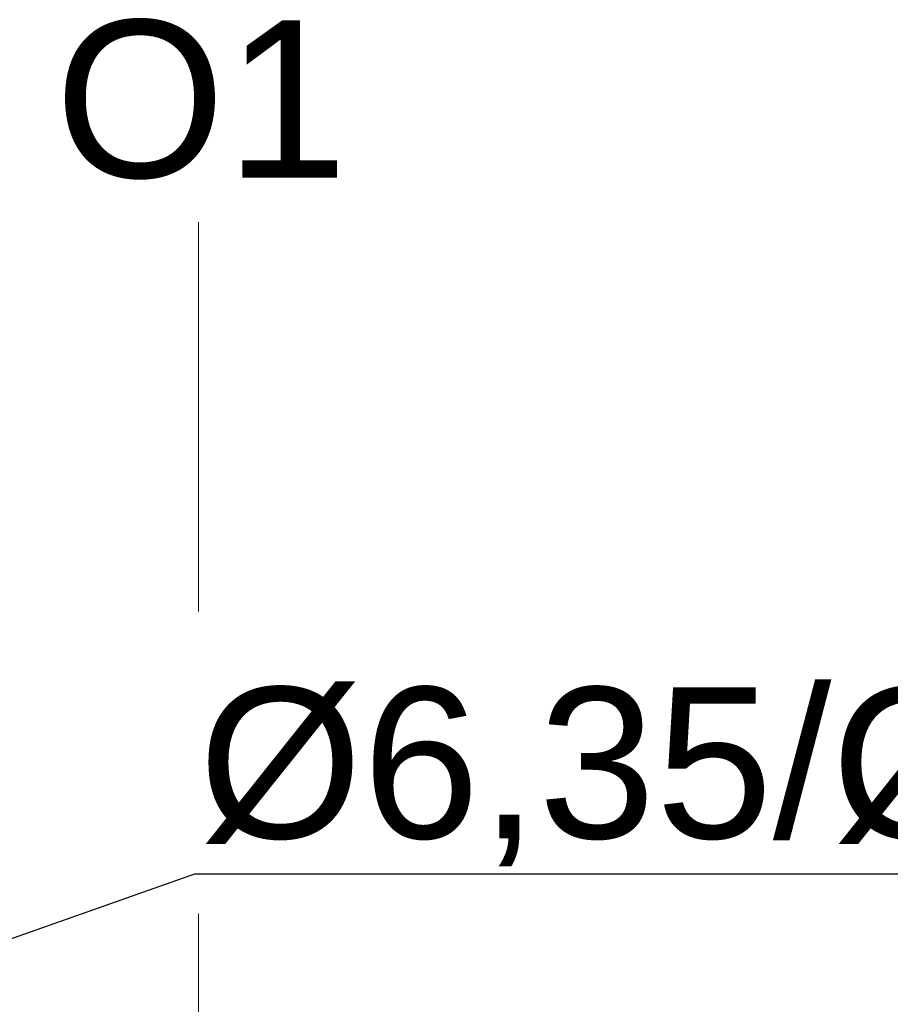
# Model space of a CAD drawing. Header units: millimetres. Extents: x 922208 to 1069538, y -182208 to -99877.
# Tile 171 of 256: x 986494 to 987187, y -160345 to -159563. Entities that reach past the tile are written whole.
import ezdxf
from ezdxf import colors
from ezdxf.entities.mleader import LeaderData, LeaderLine
from ezdxf.math import Vec2, Vec3

# ---------------------------------------------------------------- set-up
doc = ezdxf.new("R2010")
doc.units = ezdxf.units.MM
doc.header["$MEASUREMENT"] = 0
doc.linetypes.add('HIDDEN', pattern=[20, 10, -10])
for name, color, linetype, lineweight in [('IS_KLIM Opis_Średnice', 7, 'Continuous', 9), ('IS_POWRÓT', 5, 'HIDDEN', 30), ('Nowe_220-A Ściany_Nr_pióra__7', 7, 'Continuous', 13)]:
    doc.layers.add(name, color=color, linetype=linetype, lineweight=lineweight)
doc.layers.add('Nowe_220-A Ściany_Nr_pióra__45', color=7, linetype='Continuous', lineweight=15, true_color=0x40a5ff)
doc.styles.add('STYL_AUTOMATYCZNY_1', font='arial.ttf')

# ---------------------------------------------------------------- blocks, each defined once
blk = doc.blocks.new('parter01')
at = {"layer": 'Nowe_220-A Ściany_Nr_pióra__45', "color": 161, "linetype": 'Continuous', "lineweight": 0, "true_color": 0x40a5ff}
blk.add_line((986636.55073, -100038.23497), (986636.55073, -101390.02068), dxfattribs=at)
at = {"layer": 'Nowe_220-A Ściany_Nr_pióra__7', "color": 7, "linetype": 'Continuous', "lineweight": 0, "insert": (986522.20898, -100004.61289), "char_height": 125, "attachment_point": 7, "style": 'STYL_AUTOMATYCZNY_1'}
blk.add_mtext('\\A1;{\\pql;\\pt0;\\fArial|b0|i0|c238|p0;\\W1.000000;O1\\fArial|b0|i0|c238|p0;\\W1.000000;\\fArial|b0|i0|c238|p0;\\W1.000000;\\fArial|b0|i0|c238|p0;\\W1.000000;}', dxfattribs=at)

msp = doc.modelspace()

# ---------------------------------------------------------------- block references
at = {"layer": 'IS_POWRÓT', "color": 27, "linetype": 'ByBlock', "lineweight": 30}
msp.add_blockref('parter01', (0, -59685.16), dxfattribs=at)

# ---------------------------------------------------------------- next in the draw order: leaders
at = {"layer": 'IS_KLIM Opis_Średnice', "ltscale": 30}
ml = msp.add_multileader_mtext('Standard', dxfattribs=at)
ml.set_content('{\\fArial|b0|i0|c238|p0;%%C6,35/%%C9,52}', color=256)
ml.set_leader_properties()
ml.build(insert=Vec2(0, 0))
ml.multileader.update_dxf_attribs({"text_left_attachment_type": 5, "text_right_attachment_type": 5, "dogleg_length": 0.8})
ctx = ml.context
ctx.base_point, ctx.char_height, ctx.plane_origin = Vec3(986634.55, -160241.37), 120, Vec3(991295.08, -158769.21)
ctx.left_attachment, ctx.right_attachment = 5, 5
notes = []
notes.append((ctx, [(0, (1, 1, 0), (986633.75, -160241.37), (1, 0), 0.8, [(0, [(985787.31, -160540.61)], 256, [])])]))
ctx.mtext.insert, ctx.mtext.flow_direction = Vec3(986636.55, -160093.21), 5
ctx.mtext.has_bg_fill, ctx.mtext.bg_color, ctx.mtext.bg_scale_factor, ctx.mtext.bg_transparency, ctx.mtext.use_window_bg_color = 1, -939524096, 1.5, 0, 1
for ctx, leaders in notes:
    for number, flags, end, landing, length, lines in leaders:
        leader = LeaderData()
        leader.index, (leader.has_last_leader_line, leader.has_dogleg_vector, leader.attachment_direction) = number, flags
        leader.last_leader_point, leader.dogleg_vector, leader.dogleg_length = Vec3(end), Vec3(landing), length
        for number, points, colour, breaks in lines:
            line = LeaderLine()
            line.index, line.vertices, line.color, line.breaks = number, Vec3.list(points), colors.encode_raw_color(colour), breaks
            leader.lines.append(line)
        ctx.leaders.append(leader)

doc.saveas('drawing.dxf')
